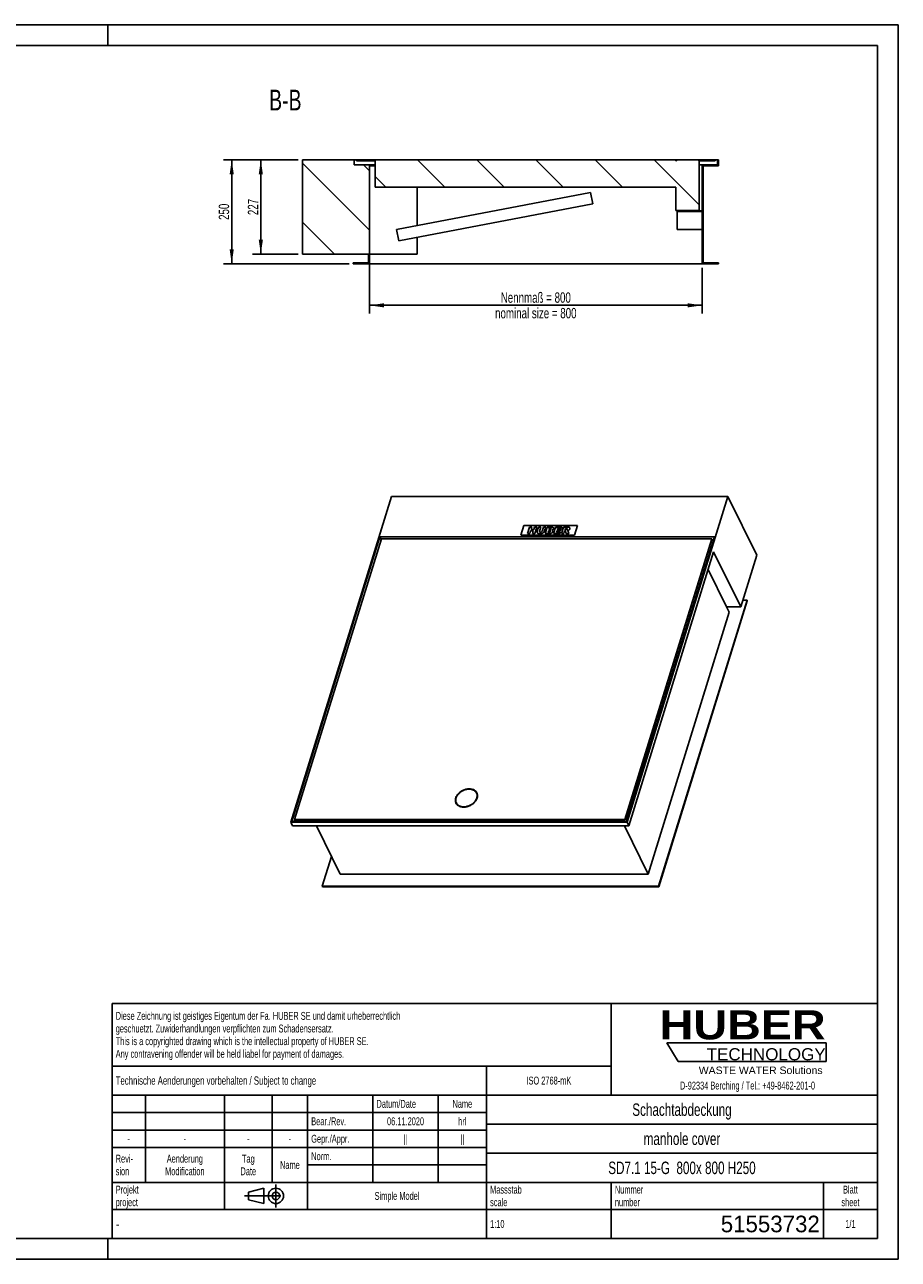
# Model space of a CAD drawing. Header units: millimetres. Extents: x 0 to 4200, y 0 to 2970.
# Tile 2 of 2: x 2100 to 4200, y 0 to 2970. Entities that reach past the tile are written whole.
import ezdxf

# ---------------------------------------------------------------- set-up
doc = ezdxf.new("R2010")
doc.units = ezdxf.units.MM
doc.header["$LTSCALE"] = 231
doc.linetypes.add('CENTER', pattern=[0.6, 0.375, -0.075, 0.075, -0.075])
doc.layers.get('0').update_dxf_attribs({"linetype": 'CONTINUOUS'})
for name, color, linetype in [('_2D-BEM', 7, 'CONTINUOUS'), ('_ACHSEN', 7, 'CONTINUOUS'), ('_KURVEN', 7, 'CONTINUOUS'), ('_ZEICHNUNGSELEM', 7, 'CONTINUOUS'), ('HUBER_Logo_BL2', 7, 'CONTINUOUS')]:
    doc.layers.add(name, color=color, linetype=linetype)
doc.styles.get("Standard").update_dxf_attribs({"font": 'txt', "width": 0.7})
doc.styles.add('TEXTSTYLE_2', font='ariblk.ttf')
doc.styles.add('TEXTSTYLE_3', font='arial.ttf')
doc.styles.add('TEXTSTYLE_4', font='txt', dxfattribs={"width": 0.8})
doc.styles.add('TEXTSTYLE_5', font='txt')
doc.dimstyles.new('DIMSTYLE_1', dxfattribs={"dimtxt": 25, "dimasz": 35, "dimexe": 2, "dimexo": 1, "dimtad": 1, "dimdec": 1, "dimtxsty": 'Standard', "dimblk": '_FILLED', "dimblk1": '_FILLED', "dimblk2": '_FILLED', "dimcen": 0.09, "dimadec": 1, "dimazin": 2, "dimtp": 0.8, "dimtm": 0.8, "dimtfac": 1, "dimtdec": 1, "dimtofl": 0, "dimtmove": 0, "dimatfit": 3, "dimldrblk": '_FILLED', "dimfxl": 1, "dimtolj": 1, "dimarcsym": 0})
doc.dimstyles.new('DIMSTYLE_2', dxfattribs={"dimtxt": 25, "dimasz": 35, "dimexe": 2, "dimexo": 1, "dimtad": 1, "dimdec": 1, "dimtxsty": 'Standard', "dimblk": '_FILLED', "dimblk1": '_FILLED', "dimblk2": '_FILLED', "dimcen": 0.09, "dimadec": 1, "dimazin": 2, "dimtp": 0.5, "dimtm": 0.5, "dimtfac": 1, "dimtdec": 1, "dimtofl": 0, "dimtmove": 0, "dimatfit": 3, "dimldrblk": '_FILLED', "dimfxl": 1, "dimtolj": 1, "dimarcsym": 0})

# ---------------------------------------------------------------- blocks, each defined once
blk = doc.blocks.new('HUBER_LOGO_BL2', base_point=(3837.5, 503.7))
at = {"layer": 'HUBER_Logo_BL2', "color": 5, "linetype": 'Continuous'}
for p, q in [((4026.4, 521), (3643.9, 521)), ((3643.9, 521), (3670.9, 476)), ((4026.4, 521), (4026.4, 476)), ((3670.9, 476), (4026.4, 476))]:
    blk.add_line(p, q, dxfattribs=at)
at = {"layer": 'HUBER_Logo_BL2', "color": 2, "linetype": 'Continuous', "attachment_point": 3, "line_spacing_factor": 0.78}
for s, insert, char_height, width, style in [('HUBER\\P\\fArial;\\H29.25;TECHNOLOGY ', (4025.4, 599.1), 70.2, 387.672, 'TEXTSTYLE_2'), ('WASTE WATER Solutions', (4018, 463.6), 18, 297.033, 'TEXTSTYLE_3')]:
    blk.add_mtext(s, dxfattribs=dict(at, insert=insert, char_height=char_height, width=width, style=style))
at = {"layer": 'HUBER_Logo_BL2', "color": 2, "linetype": 'Continuous', "insert": (3837.5, 427.4), "char_height": 19, "width": 810.893, "attachment_point": 2, "line_spacing_factor": 0.96}
blk.add_mtext('D-92334 Berching / Tel.: +49-8462-201-0', dxfattribs=at)
blk = doc.blocks.new('_FILLED')
at = {"color": 0, "linetype": 'ByBlock'}
blk.add_solid([(0, 0), (-1, 0.143), (-1, -0.143)], dxfattribs=at)
blk = doc.blocks.new('*D3')
at = {"layer": '_2D-BEM', "color": 2, "linetype": 'Continuous', "transparency": 16777216}
for p, q in [((2928.6, 2407.9), (2928.6, 2274.9)), ((3728.6, 2384.9), (3728.6, 2274.9)), ((2928.6, 2294.9), (3328.6, 2294.9)), ((3728.6, 2294.9), (3328.6, 2294.9))]:
    blk.add_line(p, q, dxfattribs=at)
at = {"layer": '_2D-BEM', "color": 2, "linetype": 'Continuous', "transparency": 16777216, "xscale": 35, "yscale": 35, "zscale": 35, "rotation": 180}
blk.add_blockref('_FILLED', (2928.6, 2294.9), dxfattribs=at)
at = {"layer": '_2D-BEM', "color": 2, "linetype": 'Continuous', "transparency": 16777216, "xscale": 35, "yscale": 35, "zscale": 35}
blk.add_blockref('_FILLED', (3728.6, 2294.9), dxfattribs=at)
at = {"layer": '_2D-BEM', "color": 2, "linetype": 'Continuous', "transparency": 16777216, "insert": (3328.6, 2326.1), "char_height": 25, "width": 483.929, "attachment_point": 2, "line_spacing_factor": 0.9}
blk.add_mtext('Nennmaß = 800\\Pnominal size = 800', dxfattribs=at)
blk = doc.blocks.new('*D4')
at = {"layer": '_2D-BEM', "color": 2, "linetype": 'Continuous', "transparency": 16777216}
for p, q in [((2757.6, 2644.9), (2577.6, 2644.9)), ((2597.6, 2644.9), (2597.6, 2519.9)), ((2597.6, 2394.9), (2597.6, 2519.9)), ((2879.6, 2394.9), (2577.6, 2394.9))]:
    blk.add_line(p, q, dxfattribs=at)
at = {"layer": '_2D-BEM', "color": 2, "linetype": 'Continuous', "transparency": 16777216, "xscale": 35, "yscale": 35, "zscale": 35}
for p, rotation in [((2597.6, 2644.9), 90), ((2597.6, 2394.9), 270)]:
    blk.add_blockref('_FILLED', p, dxfattribs=dict(at, rotation=rotation))
at = {"layer": '_2D-BEM', "color": 2, "linetype": 'Continuous', "transparency": 16777216, "insert": (2566.4, 2519.9), "char_height": 25, "width": 85.714, "attachment_point": 2, "rotation": 90, "line_spacing_factor": 0.9}
blk.add_mtext('250', dxfattribs=at)
blk = doc.blocks.new('*D5')
at = {"layer": '_2D-BEM', "color": 2, "linetype": 'Continuous', "transparency": 16777216}
for p, q in [((2757.6, 2644.9), (2647.6, 2644.9)), ((2667.6, 2644.9), (2667.6, 2531.4)), ((2667.6, 2417.9), (2667.6, 2531.4)), ((2757.6, 2417.9), (2647.6, 2417.9))]:
    blk.add_line(p, q, dxfattribs=at)
at = {"layer": '_2D-BEM', "color": 2, "linetype": 'Continuous', "transparency": 16777216, "xscale": 35, "yscale": 35, "zscale": 35}
for p, rotation in [((2667.6, 2644.9), 90), ((2667.6, 2417.9), 270)]:
    blk.add_blockref('_FILLED', p, dxfattribs=dict(at, rotation=rotation))
at = {"layer": '_2D-BEM', "color": 2, "linetype": 'Continuous', "transparency": 16777216, "insert": (2636.4, 2531.4), "char_height": 25, "width": 88.393, "attachment_point": 2, "rotation": 90, "line_spacing_factor": 0.9}
blk.add_mtext('227', dxfattribs=at)
blk = doc.blocks.new('PROJEKTIONSMETHODE_1_BL3', base_point=(2680, 152.5))
at = {"color": 2, "linetype": 'CENTER'}
for p, q in [((2703.8, 180), (2703.8, 125)), ((2628.7, 152.5), (2731.3, 152.5))]:
    blk.add_line(p, q, dxfattribs=at)
at = {"color": 2, "linetype": 'Continuous'}
for p, q in [((2637.8, 161.7), (2674.5, 170.8)), ((2637.8, 143.3), (2637.8, 161.7)), ((2674.5, 134.2), (2674.5, 170.8)), ((2637.8, 143.3), (2674.5, 134.2))]:
    blk.add_line(p, q, dxfattribs=at)
for radius in [18.3, 9.17]:
    blk.add_circle((2703.8, 152.5), radius, dxfattribs=at)
blk = doc.blocks.new('*T12')
at = {"color": 3, "linetype": 'Continuous'}
for p, q in [((0, 0), (1840, 0)), ((0, 0), (0, -565)), ((1200, 0), (1200, -220)), ((1840, 0), (1840, -565)), ((0, -150), (1200, -150)), ((900, -150), (900, -565)), ((0, -220), (1840, -220)), ((80, -220), (80, -430)), ((270, -220), (270, -495)), ((385, -220), (385, -430)), ((470, -220), (470, -495)), ((627, -220), (627, -430)), ((784, -220), (784, -430)), ((0, -262), (900, -262)), ((900, -290), (1840, -290)), ((0, -304), (900, -304)), ((0, -346), (900, -346)), ((900, -360), (1840, -360)), ((470, -388), (900, -388)), ((0, -430), (1840, -430)), ((1200, -430), (1200, -565)), ((1710, -430), (1710, -565)), ((0, -495), (1840, -495)), ((0, -565), (1840, -565))]:
    blk.add_line(p, q, dxfattribs=at)
at = {"layer": '_ZEICHNUNGSELEM', "color": 2, "linetype": 'Continuous', "line_spacing_factor": 0.96}
for s, insert, char_height, width, attachment_point in [('Diese Zeichnung ist geistiges Eigentum der Fa. HUBER SE und damit urheberrechtlich \\Pgeschuetzt. Zuwiderhandlungen verpflichten zum Schadensersatz.\\PThis is a copyrighted drawing which is the intellectual property of HUBER SE.\\PAny contravening offender will be held liabel for payment of damages.', (8.75, -19.9), 19, 2214.8571, 1), ('Technische Aenderungen vorbehalten / Subject to change', (8.75, -175), 20, 1524.7619, 1), ('ISO 2768-mK', (1050, -175.5), 19, 332.9524, 2), ('Datum/Date', (635.75, -231.5), 19, 292.2381, 1), ('Name', (842, -231.5), 19, 126.6667, 2), ('Schachtabdeckung', (1370, -240), 30, 680, 2), ('Bear./Rev.', (478.75, -273.5), 19, 272.3333, 1), ('06.11.2020', (705.5, -273.5), 19, 273.2381, 2), ('hrl', (842, -273.5), 19, 77.8095, 2), ('-', (40, -315.5), 19, 34.381, 2), ('-', (175, -315.5), 19, 34.381, 2), ('-', (327.5, -315.5), 19, 34.381, 2), ('-', (427.5, -315.5), 19, 34.381, 2), ('Gepr./Appr.', (478.75, -315.5), 19, 299.4762, 1), ('||', (705.5, -315.5), 19, 50.6667, 2), ('||', (842, -315.5), 19, 50.6667, 2), ('manhole cover', (1370, -310), 30, 564.2857, 2), ('Revi-\\Psion', (8.75, -363.3), 19, 138.4286, 1), ('Aenderung\\PModification', (175, -363.3), 19, 295.8571, 2), ('Tag\\PDate', (327.5, -363.3), 19, 110.381, 2), ('Name', (427.5, -378.5), 19, 126.6667, 2), ('Norm. ', (478.75, -357.5), 19, 175.5238, 1), ('SD7.1 15-G  800x 800 H250', (1370, -380), 30, 1141.4286, 2), ('Projekt\\Pproject', (8.75, -437.8), 19, 183.6667, 1), ('Massstab\\Pscale', (908.75, -437.8), 19, 224.381, 1), ('Nummer\\Pnumber', (1208.75, -437.8), 19, 186.381, 1), ('Blatt\\Psheet', (1775, -437.8), 19, 130.2857, 2), ('Simple Model', (685, -453), 19, 328.4286, 2), ('1:10', (908.75, -520.5), 19, 94.0952, 1), ('1/1', (1775, -520.5), 19, 79.619, 2)]:
    blk.add_mtext(s, dxfattribs=dict(at, insert=insert, char_height=char_height, width=width, attachment_point=attachment_point))
for s, insert, char_height, width, attachment_point, style in [('-', (8.75, -517.5), 25, 18.3333, 1, 'TEXTSTYLE_4'), ('51553732', (1701.25, -510), 40, 546.6667, 3, 'TEXTSTYLE_5')]:
    blk.add_mtext(s, dxfattribs=dict(at, insert=insert, char_height=char_height, width=width, attachment_point=attachment_point, style=style))

msp = doc.modelspace()

# ---------------------------------------------------------------- hatches: boundary and pattern name
at = {"linetype": 'Continuous'}
h = msp.add_hatch(dxfattribs=at)
h.set_pattern_fill('ANSI31', color=2, angle=90, style=0, pattern_type=2)
h.set_pattern_definition([(135, (3328.62, 2644.86), (-71.118, -71.118), [])])
edge = h.paths.add_edge_path()
edge.add_line((3730.62, 2630.86), (3767.62, 2630.86))
edge.add_line((3730.62, 2630.86), (3730.62, 2396.86))
edge.add_line((3767.62, 2396.86), (3730.62, 2396.86))
edge.add_line((3767.62, 2396.86), (3767.62, 2394.86))
edge.add_line((3728.62, 2394.86), (3767.62, 2394.86))
edge.add_line((3728.62, 2394.86), (3728.62, 2520.36))
edge.add_line((3668.62, 2520.36), (3728.62, 2520.36))
edge.add_line((3668.62, 2522.36), (3668.62, 2520.36))
edge.add_line((3668.62, 2522.36), (3728.62, 2522.36))
edge.add_line((3728.62, 2522.36), (3728.62, 2632.86))
edge.add_line((3765.62, 2632.86), (3728.62, 2632.86))
edge.add_line((3765.62, 2632.86), (3765.62, 2644.86))
edge.add_line((3767.62, 2644.86), (3765.62, 2644.86))
edge.add_line((3767.62, 2644.86), (3767.62, 2630.86))
edge = h.paths.add_edge_path()
edge.add_line((2926.62, 2417.86), (2926.62, 2396.86))
edge.add_line((2926.62, 2417.86), (2767.62, 2417.86))
edge.add_line((2767.62, 2417.86), (2767.62, 2644.86))
edge.add_line((2891.62, 2644.86), (2767.62, 2644.86))
edge.add_line((2891.62, 2632.86), (2891.62, 2644.86))
edge.add_line((2928.62, 2632.86), (2891.62, 2632.86))
edge.add_line((2928.62, 2394.86), (2928.62, 2632.86))
edge.add_line((2889.62, 2394.86), (2928.62, 2394.86))
edge.add_line((2889.62, 2396.86), (2889.62, 2394.86))
edge.add_line((2926.62, 2396.86), (2889.62, 2396.86))
edge = h.paths.add_edge_path()
edge.add_line((3759.62, 2644.86), (3721.62, 2644.86))
edge.add_line((3759.62, 2642.86), (3759.62, 2644.86))
edge.add_line((3759.62, 2642.86), (3721.62, 2642.86))
edge.add_line((3721.62, 2644.86), (3721.62, 2642.86))
edge = h.paths.add_edge_path()
edge.add_line((2942.12, 2642.86), (2897.62, 2642.86))
edge.add_line((2897.62, 2642.86), (2897.62, 2644.86))
edge.add_line((2897.62, 2644.86), (3665.62, 2644.86))
edge.add_line((3665.62, 2644.86), (3665.62, 2642.86))
edge.add_line((3665.62, 2642.86), (3666.62, 2642.86))
edge.add_line((3666.62, 2644.86), (3666.62, 2642.86))
edge.add_line((3666.62, 2644.86), (3720.62, 2644.86))
edge.add_line((3720.62, 2644.86), (3720.62, 2642.86))
edge.add_line((3720.62, 2642.86), (3721.62, 2642.86))
edge.add_line((3721.62, 2642.86), (3721.62, 2522.86))
edge.add_line((3665.62, 2522.86), (3721.62, 2522.86))
edge.add_line((3665.62, 2578.86), (3665.62, 2522.86))
edge.add_line((2942.12, 2578.86), (3665.62, 2578.86))
edge.add_line((2942.12, 2642.86), (2942.12, 2578.86))

# ---------------------------------------------------------------- linework, layer by layer
at = {"color": 7, "linetype": 'Continuous'}
for p, q in [((0, 2970), (4200, 2970)), ((4200, 0), (4200, 2970)), ((2891.62, 2644.86), (2767.62, 2644.86)), ((2767.62, 2417.86), (2767.62, 2644.86)), ((2891.62, 2632.86), (2891.62, 2644.86)), ((2897.62, 2644.86), (2891.62, 2644.86)), ((2897.62, 2644.86), (3665.62, 2644.86)), ((2897.62, 2642.86), (2897.62, 2644.86)), ((3665.62, 2644.86), (3666.58, 2644.86)), ((3665.62, 2644.86), (3665.62, 2642.86)), ((3666.58, 2644.86), (3666.62, 2644.86)), ((3666.62, 2644.86), (3666.62, 2642.86)), ((3666.62, 2644.86), (3693.62, 2644.86)), ((3693.62, 2644.86), (3720.62, 2644.86)), ((3720.62, 2644.86), (3720.67, 2644.86)), ((3720.62, 2644.86), (3720.62, 2642.86)), ((3720.67, 2644.86), (3721.62, 2644.86)), ((3759.62, 2644.86), (3721.62, 2644.86)), ((3721.62, 2644.86), (3721.62, 2642.86)), ((3765.62, 2644.86), (3759.62, 2644.86)), ((3759.62, 2642.86), (3759.62, 2644.86)), ((3767.62, 2644.86), (3765.62, 2644.86)), ((3765.62, 2632.86), (3765.62, 2644.86)), ((3767.62, 2644.86), (3767.62, 2630.86)), ((2928.62, 2632.86), (2891.62, 2632.86)), ((2942.12, 2642.86), (2897.62, 2642.86)), ((2928.62, 2394.86), (2928.62, 2632.86)), ((2942.12, 2632.86), (2928.62, 2632.86)), ((2942.12, 2630.86), (2928.62, 2630.86)), ((2942.12, 2642.86), (2942.12, 2578.86)), ((3665.62, 2642.86), (3666.62, 2642.86)), ((3720.62, 2642.86), (3721.62, 2642.86)), ((3721.62, 2642.86), (3721.62, 2522.86)), ((3759.62, 2642.86), (3721.62, 2642.86)), ((3728.62, 2632.86), (3721.62, 2632.86)), ((3765.62, 2632.86), (3728.62, 2632.86)), ((3728.62, 2522.36), (3728.62, 2632.86)), ((3730.62, 2630.86), (3767.62, 2630.86)), ((3730.62, 2630.86), (3730.62, 2396.86)), ((2942.12, 2578.86), (3665.62, 2578.86)), ((2994, 2477.61), (3460.4, 2566.61)), ((3043.62, 2578.86), (3043.62, 2487.08)), ((3465.65, 2539.11), (3460.4, 2566.61)), ((3665.62, 2578.86), (3665.62, 2522.86)), ((2999.25, 2450.11), (3465.65, 2539.11)), ((3665.62, 2522.86), (3721.62, 2522.86)), ((3668.62, 2522.36), (3728.62, 2522.36)), ((3668.62, 2522.36), (3668.62, 2520.36)), ((3668.62, 2520.36), (3728.62, 2520.36)), ((3668.62, 2477.36), (3668.62, 2520.36)), ((3728.62, 2394.86), (3728.62, 2520.36)), ((2999.25, 2450.11), (2994, 2477.61)), ((3728.62, 2477.36), (3668.62, 2477.36)), ((3043.62, 2458.57), (3043.62, 2417.86)), ((2926.62, 2417.86), (2767.62, 2417.86)), ((2926.62, 2417.86), (2926.62, 2396.86)), ((3043.62, 2417.86), (2928.62, 2417.86)), ((2926.62, 2396.86), (2889.62, 2396.86)), ((2889.62, 2396.86), (2889.62, 2394.86)), ((2889.62, 2394.86), (2928.62, 2394.86)), ((3728.62, 2394.86), (2928.62, 2394.86)), ((3728.62, 2394.86), (3767.62, 2394.86)), ((3767.62, 2396.86), (3730.62, 2396.86)), ((3767.62, 2396.86), (3767.62, 2394.86)), ((2981.66, 1835.12), (2739.59, 1051.8)), ((2981.66, 1835.12), (3790.35, 1835.12)), ((3548.28, 1051.8), (3790.35, 1835.12)), ((3859.59, 1694.02), (3790.35, 1835.12)), ((2953.48, 1737.99), (2741.92, 1053.36)), ((2957.56, 1733.29), (2748.89, 1058.06)), ((2956.87, 1731.08), (2953.48, 1737.99)), ((3758.49, 1737.99), (2953.48, 1737.99)), ((3751.51, 1733.29), (2957.56, 1733.29)), ((3542.85, 1058.06), (3751.51, 1733.29)), ((3543.46, 1056.82), (3752.12, 1732.05)), ((3546.92, 1053.36), (3758.49, 1737.99)), ((3751.51, 1733.29), (3752.12, 1732.05)), ((3756.18, 1730.53), (3751.65, 1730.53)), ((3552.55, 1043.1), (3756.13, 1701.87)), ((3756.13, 1701.87), (3821.1, 1569.47)), ((3821.1, 1569.47), (3859.59, 1694.02)), ((3742.96, 1659.26), (3787.02, 1569.47)), ((3623.93, 897.64), (3836.47, 1585.4)), ((3624.54, 896.4), (3837.08, 1584.16)), ((3836.47, 1585.4), (3826.03, 1585.4)), ((3836.47, 1585.4), (3837.08, 1584.16)), ((3598.81, 926.62), (3793.43, 1556.42)), ((3787.02, 1569.47), (3793.43, 1556.42)), ((3787.02, 1569.47), (3821.1, 1569.47)), ((3186.7, 1120.42), (3186.09, 1121.66)), ((3138.22, 1096.63), (3137.61, 1097.87)), ((2739.59, 1051.8), (2743.86, 1043.1)), ((2739.59, 1051.8), (3548.28, 1051.8)), ((2741.92, 1053.36), (3546.92, 1053.36)), ((2743.86, 1043.1), (3552.55, 1043.1)), ((2749.16, 1057.52), (2747.88, 1053.36)), ((2748.89, 1058.06), (2749.5, 1056.82)), ((2748.89, 1058.06), (3542.85, 1058.06)), ((2749.5, 1056.82), (3543.46, 1056.82)), ((2801.12, 1043.1), (2858.28, 926.62)), ((3541.65, 1043.1), (3598.81, 926.62)), ((3542.85, 1058.06), (3543.46, 1056.82)), ((3548.28, 1051.8), (3552.55, 1043.1)), ((2837.36, 969.23), (2815.24, 897.64)), ((2858.28, 926.62), (3598.81, 926.62)), ((2815.24, 897.64), (2815.85, 896.4)), ((2815.24, 897.64), (3623.93, 897.64)), ((2815.85, 896.4), (3624.54, 896.4)), ((3623.93, 897.64), (3624.54, 896.4)), ((0, 0), (4200, 0))]:
    msp.add_line(p, q, dxfattribs=at)
at = {"color": 3, "linetype": 'Continuous'}
for p, q in [((4200, 2970), (0, 2970)), ((2300, 2970), (2300, 2920)), ((4200, 2970), (4200, 0)), ((2300, 0), (2300, 50)), ((4200, 0), (0, 0))]:
    msp.add_line(p, q, dxfattribs=at)
at = {"color": 5, "linetype": 'Continuous'}
for p, q in [((4150, 2920), (50, 2920)), ((4150, 50), (4150, 2920)), ((50, 50), (4150, 50))]:
    msp.add_line(p, q, dxfattribs=at)
at = {"color": 7, "linetype": 'Continuous'}
msp.add_arc((3155.6, 1103.97), 19.5, 166.21892, 166.49932, dxfattribs=at)
for points, knots in [([(3168.38, 1130.91), (3164.88, 1130.91), (3159.53, 1129.96), (3152.92, 1127.23), (3148.24, 1124.44), (3144.11, 1121.06), (3139.7, 1116.1), (3137.41, 1111.66), (3136.66, 1108.62)], [0, 0, 0, 0, 0.2543218, 0.3866611, 0.5188452, 0.6483179, 0.7728202, 1, 1, 1, 1]), ([(3186.09, 1121.66), (3185.39, 1123.08), (3183.43, 1125.77), (3179.25, 1128.74), (3174.09, 1130.54), (3170.33, 1130.91), (3168.38, 1130.91)], [0, 0, 0, 0, 0.2268552, 0.4650458, 0.722054, 1, 1, 1, 1]), ([(3136.64, 1108.53), (3136.2, 1106.71), (3135.95, 1103.91), (3136.59, 1100.32), (3137.22, 1098.66), (3137.61, 1097.87)], [0, 0, 0, 0, 0.5135221, 0.7587221, 1, 1, 1, 1]), ([(3155.31, 1088.61), (3157.63, 1088.61), (3162.36, 1089.17), (3169.19, 1091.44), (3175.5, 1095), (3180.86, 1099.6), (3184.88, 1104.95), (3187.29, 1110.68), (3187.75, 1115.58), (3187.11, 1119.19), (3186.48, 1120.87), (3186.09, 1121.66)], [0, 0, 0, 0, 0.1326395, 0.2708734, 0.4100994, 0.5455252, 0.673105, 0.7905136, 0.8981194, 0.9494753, 1, 1, 1, 1]), ([(3137.61, 1097.87), (3138.31, 1096.44), (3140.26, 1093.75), (3144.45, 1090.79), (3149.61, 1088.99), (3153.37, 1088.61), (3155.31, 1088.61)], [0, 0, 0, 0, 0.2268552, 0.4650458, 0.722054, 1, 1, 1, 1])]:
    msp.add_open_spline(points, degree=3, knots=knots, dxfattribs=at)
at = {"layer": '_ACHSEN', "color": 7, "linetype": 'Continuous'}
for centre, radius, start, end in [((3174.46, 1114.41), 14.64, 29.15698, 31.55355), ((3150.46, 1102.63), 14.63, 200.71839, 203.37142)]:
    msp.add_arc(centre, radius, start, end, dxfattribs=at)
for points, knots in [([(3186.98, 1122.1), (3186.51, 1123.06), (3185.33, 1124.91), (3182.98, 1127.27), (3180.09, 1129.17), (3176.75, 1130.58), (3173.05, 1131.46), (3167.64, 1131.91), (3160.53, 1131.03), (3153.69, 1128.47), (3148.6, 1125.51), (3144.01, 1122.06), (3139.31, 1117.04), (3136.81, 1112.2), (3136.06, 1109.76)], [0, 0, 0, 0, 0.0507441, 0.1026258, 0.1566029, 0.2133314, 0.2731225, 0.335958, 0.4690679, 0.6082314, 0.678196, 0.7472222, 0.8792136, 1, 1, 1, 1]), ([(3186.93, 1122.06), (3186.47, 1122.8), (3185.42, 1124.22), (3182.78, 1126.72), (3180.33, 1128.1), (3178.6, 1128.78)], [0, 0, 0, 0, 0.2398536, 0.484962, 1, 1, 1, 1]), ([(3136.06, 1109.76), (3135.73, 1108.7), (3135.25, 1106.56), (3135.1, 1103.34), (3135.56, 1100.26), (3136.27, 1098.33), (3136.71, 1097.43)], [0, 0, 0, 0, 0.264425, 0.5170838, 0.7609157, 1, 1, 1, 1]), ([(3136.54, 1108.1), (3136.03, 1106.32), (3135.63, 1103.55), (3135.99, 1099.96), (3136.47, 1098.26), (3136.77, 1097.45)], [0, 0, 0, 0, 0.5149404, 0.7600804, 1, 1, 1, 1]), ([(3136.71, 1097.43), (3137.18, 1096.47), (3138.36, 1094.62), (3140.72, 1092.26), (3143.61, 1090.36), (3146.94, 1088.95), (3150.65, 1088.07), (3156.05, 1087.62), (3163.17, 1088.5), (3170.01, 1091.06), (3175.1, 1094.02), (3179.69, 1097.47), (3184.39, 1102.49), (3186.88, 1107.32), (3187.64, 1109.76)], [0, 0, 0, 0, 0.0507441, 0.1026258, 0.1566029, 0.2133314, 0.2731225, 0.335958, 0.4690679, 0.6082314, 0.678196, 0.7472222, 0.8792136, 1, 1, 1, 1]), ([(3187.76, 1110.19), (3188.14, 1111.93), (3188.33, 1114.63), (3187.68, 1118.06), (3187.07, 1119.66), (3186.7, 1120.42)], [0, 0, 0, 0, 0.5126466, 0.7581467, 1, 1, 1, 1]), ([(3187.64, 1109.76), (3187.97, 1110.83), (3188.45, 1112.97), (3188.59, 1116.19), (3188.14, 1119.27), (3187.43, 1121.2), (3186.98, 1122.1)], [0, 0, 0, 0, 0.264425, 0.5170838, 0.7609157, 1, 1, 1, 1]), ([(3138.22, 1096.63), (3138.59, 1095.87), (3139.49, 1094.4), (3141.82, 1091.77), (3144.08, 1090.27), (3145.71, 1089.5)], [0, 0, 0, 0, 0.2417792, 0.4872404, 1, 1, 1, 1])]:
    msp.add_open_spline(points, degree=3, knots=knots, dxfattribs=at)
at = {"layer": '_KURVEN', "color": 4, "linetype": 'Continuous'}
for p, q in [((3292.72, 1741.91), (3299.98, 1765.41)), ((3299.98, 1765.41), (3428.93, 1765.41)), ((3313.42, 1761.49), (3308.58, 1745.83)), ((3319.12, 1761.49), (3313.42, 1761.49)), ((3317.42, 1756.01), (3319.12, 1761.49)), ((3323.64, 1756.01), (3317.42, 1756.01)), ((3325.34, 1761.49), (3323.64, 1756.01)), ((3331.05, 1761.49), (3325.34, 1761.49)), ((3326.21, 1745.83), (3331.05, 1761.49)), ((3334.85, 1761.49), (3331.96, 1752.15)), ((3340.53, 1761.49), (3334.85, 1761.49)), ((3337.57, 1751.93), (3340.53, 1761.49)), ((3346.82, 1761.49), (3343.87, 1751.93)), ((3352.5, 1761.49), (3346.82, 1761.49)), ((3349.62, 1752.15), (3352.5, 1761.49)), ((3356.29, 1761.49), (3351.44, 1745.83)), ((3366.94, 1761.49), (3356.29, 1761.49)), ((3358.23, 1749.19), (3359.21, 1752.37)), ((3359.21, 1752.37), (3362.1, 1752.37)), ((3360.13, 1755.35), (3361.05, 1758.32)), ((3362.61, 1755.35), (3360.13, 1755.35)), ((3361.05, 1758.32), (3363.56, 1758.32)), ((3376.28, 1761.49), (3371.44, 1745.83)), ((3391.53, 1761.49), (3376.28, 1761.49)), ((3378.24, 1749.37), (3379.19, 1752.46)), ((3379.19, 1752.46), (3388.05, 1752.46)), ((3380.18, 1755.66), (3380.95, 1758.15)), ((3389.04, 1755.66), (3380.18, 1755.66)), ((3380.95, 1758.15), (3390.5, 1758.15)), ((3388.05, 1752.46), (3389.04, 1755.66)), ((3394.95, 1761.49), (3390.11, 1745.83)), ((3390.5, 1758.15), (3391.53, 1761.49)), ((3404.44, 1761.49), (3394.95, 1761.49)), ((3398.71, 1755.14), (3399.69, 1758.33)), ((3401.11, 1755.14), (3398.71, 1755.14)), ((3399.69, 1758.33), (3402.19, 1758.33)), ((3428.93, 1765.41), (3421.67, 1741.91)), ((3421.67, 1741.91), (3292.72, 1741.91)), ((3308.58, 1745.83), (3314.28, 1745.83)), ((3314.28, 1745.83), (3316.23, 1752.16)), ((3316.23, 1752.16), (3322.45, 1752.16)), ((3322.45, 1752.16), (3320.5, 1745.83)), ((3320.5, 1745.83), (3326.21, 1745.83)), ((3351.44, 1745.83), (3361.27, 1745.83)), ((3361.13, 1749.19), (3358.23, 1749.19)), ((3371.44, 1745.83), (3386.97, 1745.83)), ((3388.06, 1749.37), (3378.24, 1749.37)), ((3386.97, 1745.83), (3388.06, 1749.37)), ((3390.11, 1745.83), (3395.83, 1745.83)), ((3395.83, 1745.83), (3397.79, 1752.18)), ((3397.79, 1752.18), (3398.29, 1752.18)), ((3400.23, 1750.61), (3401.8, 1745.83)), ((3401.8, 1745.83), (3408.23, 1745.83)), ((3408.23, 1745.83), (3406.86, 1750.36))]:
    msp.add_line(p, q, dxfattribs=at)
for points in [[(3364.05, 1751.94), (3363.74, 1752.22), (3363.09, 1752.37), (3362.1, 1752.37)], [(3362.61, 1755.35), (3363.48, 1755.35), (3364.14, 1755.48), (3364.57, 1755.73)], [(3365.25, 1757.93), (3364.98, 1758.19), (3364.42, 1758.32), (3363.56, 1758.32)], [(3364.57, 1755.73), (3365, 1755.99), (3365.3, 1756.37), (3365.45, 1756.86)], [(3365.45, 1756.86), (3365.59, 1757.31), (3365.52, 1757.68), (3365.25, 1757.93)], [(3366.94, 1761.49), (3368.71, 1761.49), (3369.95, 1761.12), (3370.68, 1760.37)], [(3369.5, 1755.21), (3368.91, 1754.76), (3368.14, 1754.42), (3367.19, 1754.16)], [(3367.19, 1754.16), (3368.42, 1753.88), (3369.25, 1753.42), (3369.67, 1752.76)], [(3371.25, 1757.59), (3370.97, 1756.66), (3370.38, 1755.87), (3369.5, 1755.21)], [(3369.67, 1752.76), (3370.1, 1752.1), (3370.16, 1751.28), (3369.85, 1750.28)], [(3370.68, 1760.37), (3371.4, 1759.62), (3371.59, 1758.69), (3371.25, 1757.59)], [(3401.11, 1755.14), (3401.36, 1755.14), (3401.88, 1755.21), (3402.68, 1755.35)], [(3404.18, 1757.92), (3403.89, 1758.19), (3403.22, 1758.33), (3402.19, 1758.33)], [(3402.68, 1755.35), (3403.08, 1755.42), (3403.43, 1755.58), (3403.75, 1755.85)], [(3403.75, 1755.85), (3404.07, 1756.11), (3404.29, 1756.42), (3404.39, 1756.76)], [(3404.39, 1756.76), (3404.55, 1757.26), (3404.48, 1757.65), (3404.18, 1757.92)], [(3406.6, 1753.35), (3406.04, 1753.1), (3405.31, 1752.9), (3404.41, 1752.74)], [(3404.41, 1752.74), (3405.03, 1752.54), (3405.47, 1752.34), (3405.71, 1752.16)], [(3404.44, 1761.49), (3406.2, 1761.49), (3407.5, 1761.36), (3408.35, 1761.11)], [(3408.87, 1754.89), (3408.25, 1754.26), (3407.48, 1753.74), (3406.6, 1753.35)], [(3408.35, 1761.11), (3409.2, 1760.85), (3409.8, 1760.37), (3410.15, 1759.67)], [(3410.23, 1757.14), (3409.96, 1756.27), (3409.5, 1755.52), (3408.87, 1754.89)], [(3410.15, 1759.67), (3410.51, 1758.98), (3410.54, 1758.14), (3410.23, 1757.14)], [(3331.67, 1749.5), (3331.63, 1750.51), (3331.72, 1751.38), (3331.96, 1752.15)], [(3332.32, 1747.7), (3331.91, 1748.28), (3331.69, 1748.88), (3331.67, 1749.5)], [(3333.86, 1746.35), (3333.25, 1746.67), (3332.73, 1747.12), (3332.32, 1747.7)], [(3336.32, 1745.72), (3335.3, 1745.83), (3334.47, 1746.03), (3333.86, 1746.35)], [(3339.21, 1745.56), (3338.31, 1745.56), (3337.34, 1745.61), (3336.32, 1745.72)], [(3337.57, 1751.93), (3337.31, 1751.07), (3337.38, 1750.41), (3337.78, 1749.93)], [(3337.78, 1749.93), (3338.19, 1749.45), (3338.9, 1749.21), (3339.89, 1749.21)], [(3343.35, 1746.08), (3342.14, 1745.74), (3340.76, 1745.56), (3339.21, 1745.56)], [(3339.89, 1749.21), (3340.87, 1749.21), (3341.71, 1749.45), (3342.41, 1749.92)], [(3342.41, 1749.92), (3343.1, 1750.39), (3343.6, 1751.06), (3343.87, 1751.93)], [(3346.03, 1747.38), (3345.11, 1746.76), (3344.22, 1746.33), (3343.35, 1746.08)], [(3348.29, 1749.53), (3347.7, 1748.71), (3346.95, 1748), (3346.03, 1747.38)], [(3349.62, 1752.15), (3349.33, 1751.22), (3348.89, 1750.36), (3348.29, 1749.53)], [(3361.13, 1749.19), (3362.11, 1749.19), (3362.84, 1749.33), (3363.34, 1749.63)], [(3363.89, 1746.04), (3362.56, 1745.89), (3361.69, 1745.83), (3361.27, 1745.83)], [(3363.34, 1749.63), (3363.83, 1749.93), (3364.16, 1750.32), (3364.31, 1750.83)], [(3366.21, 1746.55), (3365.66, 1746.32), (3364.88, 1746.15), (3363.89, 1746.04)], [(3364.31, 1750.83), (3364.45, 1751.29), (3364.37, 1751.66), (3364.05, 1751.94)], [(3368.5, 1748.09), (3367.85, 1747.44), (3367.09, 1746.93), (3366.21, 1746.55)], [(3369.85, 1750.28), (3369.6, 1749.47), (3369.14, 1748.73), (3368.5, 1748.09)], [(3399.57, 1751.81), (3399.23, 1752.06), (3398.81, 1752.18), (3398.29, 1752.18)], [(3400.23, 1750.61), (3400.03, 1751.23), (3399.82, 1751.63), (3399.57, 1751.81)], [(3405.71, 1752.16), (3405.88, 1752.02), (3406.1, 1751.76), (3406.37, 1751.33)], [(3406.37, 1751.33), (3406.63, 1750.91), (3406.8, 1750.59), (3406.86, 1750.36)]]:
    msp.add_open_spline(points, degree=3, dxfattribs=at)

# ---------------------------------------------------------------- block references
msp.add_blockref('*T12', (2310, 615))
at = {"color": 2, "linetype": 'Continuous'}
msp.add_blockref('PROJEKTIONSMETHODE_1_BL3', (2680, 152.5), dxfattribs=at)
at = {"layer": 'HUBER_Logo_BL2'}
msp.add_blockref('HUBER_LOGO_BL2', (3837.5, 503.74), dxfattribs=at)

# ---------------------------------------------------------------- texts
at = {"layer": '_ZEICHNUNGSELEM', "color": 2, "linetype": 'Continuous', "insert": (2765.51, 2813.67), "char_height": 50, "width": 171.4286, "attachment_point": 3, "line_spacing_factor": 0.9}
msp.add_mtext('B-B', dxfattribs=at)

# ---------------------------------------------------------------- dimensions: what is measured, and where the dimension line sits
at = {"layer": '_2D-BEM', "color": 2, "linetype": 'Continuous'}
for base, p1, picture, middle in [((2597.62, 2644.86), (2880.62, 2394.86), '*D4', (2597.62, 2516.29)), ((2667.62, 2644.86), (2758.62, 2417.86), '*D5', (2667.62, 2527.79))]:
    dim = msp.add_linear_dim(base=base, p1=p1, p2=(2758.62, 2644.86), angle=90, dimstyle='DIMSTYLE_2', dxfattribs=at)
    dim.commit()
    dim.dimension.update_dxf_attribs({"geometry": picture, "text_midpoint": middle, "dimtype": 160})
dim = msp.add_linear_dim(base=(3728.62, 2294.86), p1=(2928.62, 2408.86), p2=(3728.62, 2385.86), text='Nennmaß = <>\\Pnominal size = 800', dimstyle='DIMSTYLE_1', dxfattribs=at)
dim.commit()
dim.dimension.update_dxf_attribs({"geometry": '*D3', "text_midpoint": (3328.62, 2294.86), "dimtype": 160})

doc.saveas('drawing.dxf')
